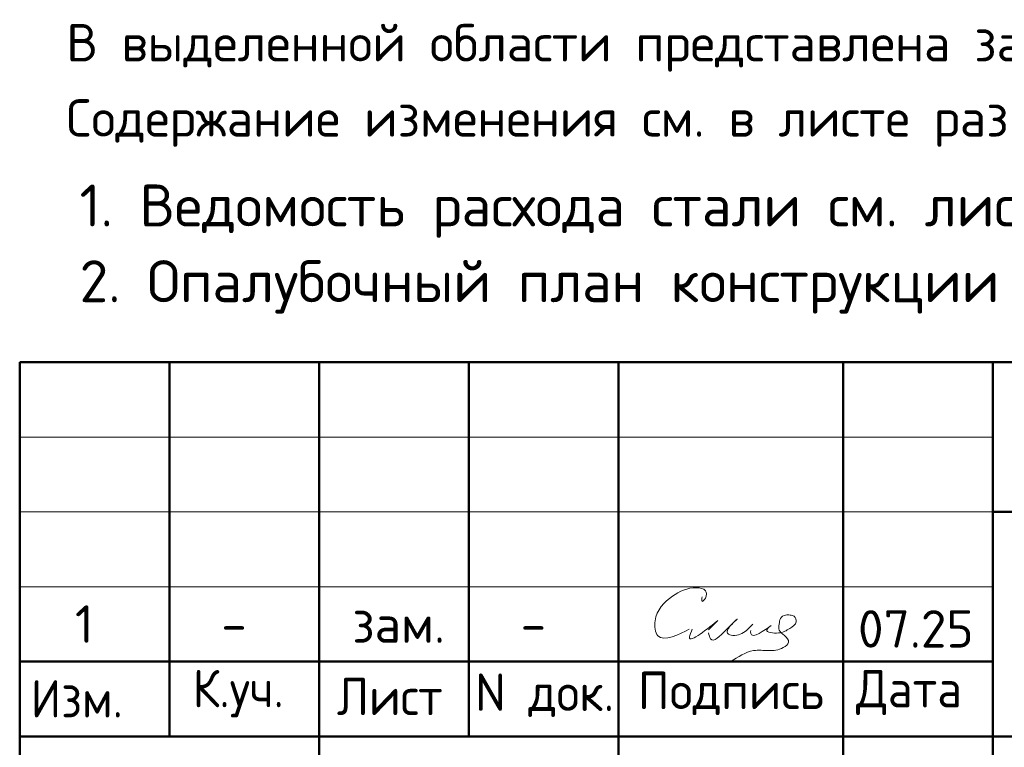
# Model space of a CAD drawing. Header units: millimetres. Extents: x 0 to 50400, y 0 to 35640.
# Tile 7 of 16: x 27600 to 35493, y 4113 to 9945. Entities that reach past the tile are written whole.
import ezdxf

# ---------------------------------------------------------------- set-up
doc = ezdxf.new("R2010")
doc.units = ezdxf.units.MM
doc.layers.add('Standard', color=7, linetype='Continuous', lineweight=25)
doc.styles.add('ISOCPEUR', font='txt')

msp = doc.modelspace()

# ---------------------------------------------------------------- linework, layer by layer
at = {"layer": 'Standard', "color": 7, "linetype": 'Continuous', "lineweight": 50, "transparency": 33554687}
for p, q in [((27600, 600), (27600, 7200)), ((27600, 7200), (49800, 7200)), ((28800, 4200), (28800, 7200)), ((30000, 600), (30000, 7200)), ((31200, 4200), (31200, 7200)), ((32400, 600), (32400, 7200)), ((34200, 600), (34200, 7200)), ((35400, 600), (35400, 7200)), ((35400, 6000), (49800, 6000)), ((27600, 4800), (35400, 4800)), ((27600, 4800), (35400, 4800)), ((27600, 4200), (35400, 4200)), ((27600, 4200), (35400, 4200)), ((35400, 4200), (49800, 4200))]:
    msp.add_line(p, q, dxfattribs=at)
at = {"layer": 'Standard', "color": 7, "linetype": 'Continuous', "lineweight": 13, "transparency": 33554687}
for p, q in [((27600, 6600), (35400, 6600)), ((27600, 6000), (35400, 6000)), ((27600, 5400), (35400, 5400))]:
    msp.add_line(p, q, dxfattribs=at)
at = {"layer": 'Standard', "color": 250, "linetype": 'Continuous', "lineweight": 18, "true_color": 0x2d2d2d, "transparency": 33554687}
for points, start_tangent, end_tangent in [([(33071, 5319.2), (33071, 5283.2), (33096.5, 5308.6), (33096.5, 5368.6), (33025.9, 5391.7), (32833.2, 5324.4), (32693.3, 5128.3), (32715.5, 5008.1), (32967.8, 5059.7)], (-0.002121, -0.014264), (0.012144, 0.006193)), ([(33120.8, 5029.9), (33139, 4982.6), (33265.8, 5056.5), (33350.6, 5141.3), (33308.2, 5098.9), (33274.3, 5027.1), (33317.4, 5010.7), (33425.9, 5050.6), (33476.8, 5101.5)], (0.003, -0.011121), (0.006762, 0.007385)), ([(33476.8, 5101.5), (33474.3, 5098.8), (33437.2, 5060.6), (33412, 5039.7), (33389.6, 5025.8), (33368.5, 5016.7), (33347.9, 5011.7), (33327.2, 5010.2), (33306.3, 5012.2), (33289.6, 5016.8), (33279.6, 5022), (33274.4, 5026.9), (33271.7, 5032), (33270.8, 5038.1), (33272.1, 5046.6), (33277.5, 5059.1), (33290.3, 5078), (33317.9, 5109.2), (33350.7, 5141.4), (33351.8, 5142.2), (33351.8, 5142.2), (33351.8, 5142.2), (33351.8, 5142.2), (33351.8, 5142.2), (33351.2, 5141.5), (33297.3, 5087.6), (33221, 5013.5), (33192.9, 4990.3), (33175.2, 4979.5), (33163.3, 4975.1), (33154.8, 4974.3), (33148.3, 4975.7), (33142.6, 4979.1), (33137.1, 4985.1), (33130.8, 4997.5), (33120.8, 5029.9)], (-0.006753, -0.007375), (-0.00255, 0.009682)), ([(33623.2, 5089.1), (33589.3, 5055.2), (33682.7, 5029.7), (33774.2, 5066.9), (33825.1, 5117.8), (33807.5, 5163.6), (33775.5, 5173.7), (33739.5, 5173.7), (33698.9, 5145.4), (33688.2, 5100.4), (33688.2, 5052.4), (33730.7, 5010), (33763.6, 4954.9), (33721.2, 4912.5), (33603.5, 4888.2), (33483.5, 4888.2), (33301.6, 4800)], (-0.010143, -0.007596), (-0.008643, -0.005847)), ([(32991.8, 5059.7), (32969.7, 4997.6), (33197.2, 5130.3)], (-0.004545, -0.010871), (0.01343, 0.010823)), ([(33197.2, 5130.3), (33120.8, 5053.9)], (-0.007071, -0.007071), (-0.007071, -0.007071)), ([(33459.8, 5050.6), (33459.8, 5026.6), (33623.2, 5089.1)], (-0.000563, -0.010819), (0.013445, 0.009544))]:
    msp.add_spline(points, degree=3, dxfattribs=dict(at, start_tangent=start_tangent, end_tangent=end_tangent))

# ---------------------------------------------------------------- texts
at = {"layer": 'Standard', "color": 7, "linetype": 'Continuous', "lineweight": 18, "transparency": 33554687, "insert": (27974.2, 9910), "char_height": 300, "width": 13865.25, "attachment_point": 1, "line_spacing_factor": 1.204819}
msp.add_mtext('\\A1;{\\fISOCPEUR|i0|b0;\\H300.000000;\\W1.000000;\\C7;В выделенной области представлена замененная ( актуальная) версия.}\\P{\\fISOCPEUR|i0|b0;\\H300.000000;\\W1.000000;\\C7;Содержание изменения см. в листе разрешения на внесение изменений}\\P', dxfattribs=at)
at = {"layer": 'Standard', "color": 7, "linetype": 'Continuous', "lineweight": 13, "transparency": 33554687, "insert": (28080, 8624), "char_height": 336, "width": 12857.88, "attachment_point": 1, "line_spacing_factor": 1.084337}
msp.add_mtext('\\A1;{\\fISOCPEUR|i0|b0;\\H335.999994;\\W1.000000;\\C7;1. Ведомость расхода стали см. лист 1.1}\\P{\\fISOCPEUR|i0|b0;\\H335.999994;\\W1.000000;\\C7;2. Опалубочный план конструкции стен подвала см. лист 2}\\P', dxfattribs=at)
at = {"layer": 'Standard', "color": 7, "linetype": 'Continuous', "lineweight": 25, "transparency": 33554687, "char_height": 300, "style": 'ISOCPEUR'}
for s, insert, width, attachment_point in [('\\A1;{\\fISOCPEUR|i0|b0;\\H300.000000;\\W1.000000;\\C7;1}\\P', (28118.1, 5251.2), 233.333, 2), ('\\A1;{\\fISOCPEUR|i0|b0;\\H300.000000;\\W1.000000;\\C7;07.25}\\P', (34783.4, 5212.5), 1070.909, 2), ('\\A1;{\\fISOCPEUR|i0|b0;\\H300.000000;\\W1.000000;\\C7;зам.}\\P', (30638.1, 5251.2), 904.091, 2), ('\\A1;{\\fISOCPEUR|i0|b0;\\H300.000000;\\W1.000000;\\C7;-}\\P', (29318.1, 5251.2), 326.667, 2), ('\\A1;{\\fISOCPEUR|i0|b0;\\H300.000000;\\W1.000000;\\C7;-}\\P', (31718.1, 5251.2), 326.667, 2), ('\\W0.93;К.уч.', (28987.2, 4353), 979.214, 7), ('\\W0.94;Лист', (30143, 4371.4), 1040.312, 7), ('\\W0.96;Подпись', (32555.3, 4371.4), 1613.136, 7), ('\\W0.94;Дата', (34305.2, 4371.4), 1161.283, 7), ('\\W0.93;Изм.', (27688.8, 4353), 903.476, 7), ('\\W0.95;N док.', (31251, 4356.8), 1281.75, 7)]:
    msp.add_mtext(s, dxfattribs=dict(at, insert=insert, width=width, attachment_point=attachment_point))

doc.saveas('drawing.dxf')
